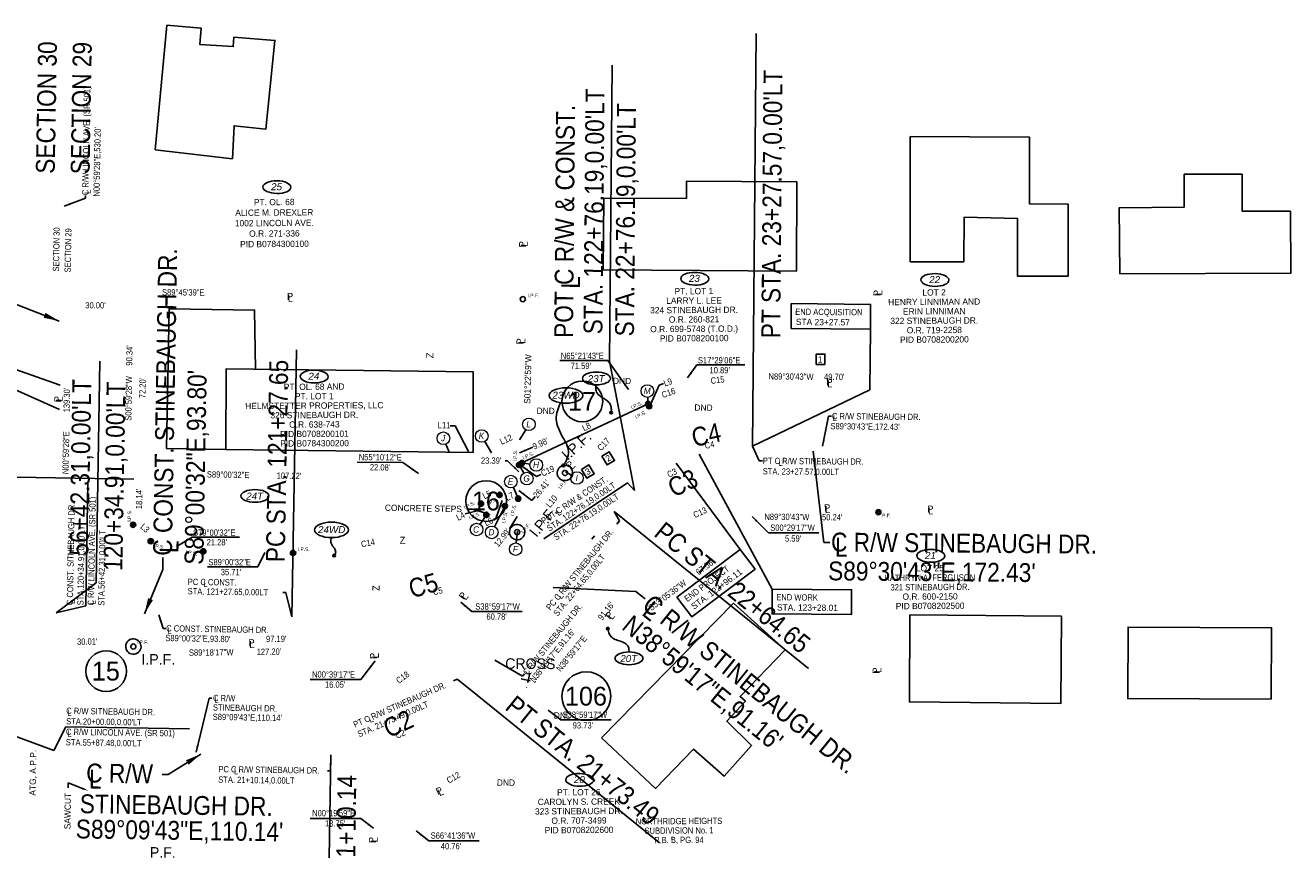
# Model space of a CAD drawing. Header units: feet. Extents: x 1485209 to 1496127, y 336129 to 339496.
# Tile 7 of 8: x 1495624 to 1496127, y 337290 to 337618. Entities that reach past the tile are written whole.
import ezdxf
from ezdxf import colors
from ezdxf.entities.mleader import LeaderData, LeaderLine
from ezdxf.enums import TextEntityAlignment as Align
from ezdxf.math import Vec2, Vec3

# ---------------------------------------------------------------- set-up
doc = ezdxf.new("R2010")
doc.units = ezdxf.units.FT
doc.header["$MEASUREMENT"] = 0
doc.linetypes.add('HIDDEN4', pattern=[0.09375, 0.0625, -0.03125])
for name, color, linetype in [('BD_X_Building', 130, 'Continuous'), ('RD_P_Text', 1, 'Continuous'), ('RW_P_Fee_RW', 10, 'rowpr'), ('RW_P_Text-Boundary', 20, 'Continuous'), ('RW_P_Text-Parcel', 140, 'Continuous'), ('RW_X_Text-CLplat', 30, 'Continuous')]:
    doc.layers.add(name, color=color, linetype=linetype)
doc.styles.add('Slanted', font='font31.shx', dxfattribs={"height": 0.1})
doc.styles.add('Slanted-Normal', font='font31.shx', dxfattribs={"height": 0.1})
doc.styles.get("Standard").update_dxf_attribs({"font": 'font31.shx'})
doc.styles.add('Style-font31', font='font31.shx')
doc.styles.add('Text - CenterTop 0.14 Italic', font='ariali.ttf', dxfattribs={"height": 0.14})
doc.linetypes.add('rowpr', pattern='A,1.95,-0.05,["R/W",Slanted,S=1,R=0,X=0,Y=-0.06],-0.4,1.95', length=4.35)
doc.dimstyles.new('COEC', dxfattribs={"dimscale": 13.9, "dimtxt": 0.18, "dimasz": 0.18, "dimexe": 0.18, "dimexo": 0.0625, "dimgap": 0.09, "dimtad": 1, "dimzin": 0, "dimdsep": 46, "dimtxsty": 'Standard', "dimcen": 0.09, "dimclrd": 256, "dimclre": 256, "dimclrt": 256, "dimaunit": 1, "dimadec": 4, "dimazin": 0, "dimtfac": 1, "dimtofl": 0, "dimtmove": 0, "dimatfit": 3, "dimfxl": 1, "dimtolj": 1, "dimtzin": 0, "dimlwd": -1, "dimlwe": -1, "dimarcsym": 0})

# ---------------------------------------------------------------- blocks, each defined once
blk = doc.blocks.new('309')
at = {"color": 0, "linetype": 'HIDDEN4'}
for p, q in [((-0.0343, 0.0344), (0.0343, -0.0344)), ((0.0343, 0.0343), (-0.0343, -0.0344))]:
    blk.add_line(p, q, dxfattribs=at)

msp = doc.modelspace()

# ---------------------------------------------------------------- linework, layer by layer
at = {"layer": 'BD_X_Building', "flags": 128}
for points in [[(1495675.37, 337568.23), (1495680.04, 337617.73), (1495693.66, 337616.64), (1495693.09, 337610.13), (1495706.4, 337609.23), (1495706.61, 337612.96), (1495723.02, 337611.71), (1495719.38, 337576.43), (1495706.77, 337577.75), (1495706.06, 337564.61)], [(1495975.6, 337523.58), (1495996.93, 337523.58), (1495997.05, 337541.37), (1496018.24, 337540.91), (1496018.25, 337517.9), (1496038.41, 337517.9), (1496038.41, 337546.58), (1496023.09, 337546.68), (1496023.03, 337573.22), (1495975.6, 337573.44)], [(1496058.92, 337518.81), (1496058.73, 337545.1), (1496084.58, 337545.37), (1496084.57, 337558.48), (1496107.57, 337558.48), (1496107.62, 337543.71), (1496126.82, 337543.7), (1496126.91, 337519.06)], [(1495853.57, 337520.36), (1495930.36, 337519.84), (1495930.55, 337555.43), (1495886.67, 337555.76), (1495886.62, 337548.84), (1495853.72, 337548.89)], [(1495703.53, 337448.9), (1495801.79, 337447.75), (1495801.79, 337479.87), (1495703.64, 337481.06)], [(1495852.92, 337334.17), (1495905.37, 337387.73), (1495925.84, 337369.2), (1495907.96, 337350.57), (1495910.11, 337348.72), (1495902.66, 337340.8), (1495912.56, 337331.12), (1495901.61, 337318.89), (1495889.44, 337329.67), (1495874.29, 337314.07)], [(1495975.51, 337383.16), (1496035.74, 337382.58), (1496035.55, 337347.91), (1495975.31, 337348.49)], [(1496119.2, 337349.52), (1496062.11, 337349.82), (1496062.23, 337378.28), (1496119.32, 337377.98)]]:
    msp.add_lwpolyline(points, close=True, dxfattribs=at)
msp.add_lwpolyline([(1495715.21, 337480.92), (1495714.9, 337504.43), (1495680.88, 337504.84), (1495679.92, 337449.32), (1495703.53, 337448.9)], dxfattribs=at)
at = {"layer": 'RW_P_Fee_RW'}
msp.add_line((1495821.19, 337443.56), (1495871.4, 337467.06), dxfattribs=at)
at = {"layer": 'RW_P_Text-Boundary'}
for p, q in [((1495871.25, 337469.68), (1495871.4, 337467.06)), ((1495822.7, 337456.79), (1495820.29, 337452.77)), ((1495790.93, 337451.08), (1495792.24, 337447.85)), ((1495806.51, 337452.15), (1495809.15, 337447.66)), ((1495915.59, 337444.43), (1495912.96, 337450.23)), ((1495820.05, 337442.8), (1495821.93, 337439.52)), ((1495821.19, 337443.56), (1495824.43, 337443.1)), ((1495915.59, 337444.43), (1495916.83, 337444.42)), ((1495840.9, 337438.75), (1495838.52, 337440.01)), ((1495648.63, 337435.87), (1495647.81, 337386.71)), ((1495817.8, 337433.85), (1495819.72, 337429.38)), ((1495863.19, 337435.7), (1495829.92, 337413.44)), ((1495865.92, 337432.61), (1495863.19, 337435.7)), ((1495810.32, 337418.16), (1495814.44, 337426.4)), ((1495807.06, 337422.91), (1495804.58, 337419.17)), ((1495857.95, 337424.28), (1495860.06, 337420.5)), ((1495818.97, 337411.76), (1495819.41, 337416.39)), ((1495860.06, 337420.5), (1495858.99, 337419.17)), ((1495727.31, 337392), (1495726.14, 337392.02)), ((1495729.77, 337382.28), (1495727.31, 337392)), ((1495647.81, 337386.71), (1495635.98, 337383.91)), ((1495794.02, 337356.89), (1495795.48, 337357.56)), ((1495795.48, 337357.56), (1495800.6, 337353.42)), ((1495639.9, 337338.53), (1495635.04, 337329.08)), ((1495689.07, 337337.82), (1495639.9, 337338.53)), ((1495745.17, 337327.47), (1495745.07, 337321.05)), ((1495745.07, 337321.05), (1495743.9, 337321.07))]:
    msp.add_line(p, q, dxfattribs=at)
for points in [[(1495938.28, 337486.9), (1495941.68, 337486.87), (1495941.64, 337482.76), (1495938.25, 337482.79)], [(1495853.04, 337446.31), (1495855.96, 337448.04), (1495858.06, 337444.51), (1495855.15, 337442.77)], [(1495844.92, 337441.02), (1495847.84, 337442.76), (1495849.94, 337439.22), (1495847.03, 337437.49)]]:
    msp.add_lwpolyline(points, close=True, dxfattribs=at)
at = {"layer": 'RW_P_Text-Boundary', "lineweight": 0}
for centre in [(1495871.12, 337472.18), (1495823.98, 337458.94), (1495805.24, 337454.3), (1495789.99, 337453.4), (1495826.91, 337442.74), (1495816.8, 337436.15), (1495823.17, 337437.35), (1495843.11, 337437.58), (1495803.19, 337417.09), (1495809.2, 337415.92), (1495818.73, 337409.27)]:
    msp.add_circle(centre, 2.5, dxfattribs=at)
at = {"layer": 'RW_P_Text-Parcel'}
for p, q in [((1495959.56, 337472.69), (1495959.77, 337496.86)), ((1495576.11, 337496.05), (1495637.55, 337474.58)), ((1495589.55, 337486.11), (1495637.38, 337464.79)), ((1495912.96, 337450.23), (1495959.56, 337472.69)), ((1495920.77, 337393.35), (1495891.74, 337447.13)), ((1495882.49, 337443.54), (1495908.05, 337409.17)), ((1495666.91, 337437.09), (1495602.46, 337438.21)), ((1495850.13, 337414.61), (1495849.06, 337413.29))]:
    msp.add_line(p, q, dxfattribs=at)
for points in [[(1495928.3, 337506.96), (1495959.85, 337506.69), (1495959.77, 337496.86), (1495928.22, 337497.12)], [(1495882.83, 337390.22), (1495908.05, 337409.17), (1495913.96, 337401.3), (1495888.73, 337382.36)], [(1495920.77, 337393.35), (1495952.32, 337393.08), (1495952.24, 337383.25), (1495920.69, 337383.52)]]:
    msp.add_lwpolyline(points, close=True, dxfattribs=at)
for points, const_width in [([(1495870.87, 337467.06, 1), (1495871.92, 337467.06, 1)], 1.05), ([(1495871.3, 337466.15, 1), (1495872.35, 337466.15, 1)], 1.05), ([(1495856.47, 337463.69, 1), (1495856.95, 337463.48, 1)], 0.525), ([(1495819.52, 337442.8, 1), (1495820.57, 337442.8, 1)], 1.05), ([(1495820.67, 337443.56, 1), (1495821.72, 337443.56, 1)], 1.05), ([(1495837.49, 337442.63, 1), (1495837.97, 337442.42, 1)], 0.525), ([(1495811.8, 337430.87, 1), (1495812.85, 337430.87, 1)], 1.05), ([(1495804.42, 337427.37, 1), (1495805.47, 337427.37, 1)], 1.05), ([(1495813.92, 337426.4, 1), (1495814.97, 337426.4, 1)], 1.05), ([(1495819.2, 337429.38, 1), (1495820.25, 337429.38, 1)], 1.05), ([(1495806.54, 337422.91, 1), (1495807.59, 337422.91, 1)], 1.05), ([(1495666.07, 337418.96, 1), (1495667.12, 337418.96, 1)], 1.05), ([(1495673.1, 337412.45, 1), (1495674.15, 337412.45, 1)], 1.05), ([(1495693.99, 337408.4, 1), (1495695.04, 337408.4, 1)], 1.05), ([(1495729.69, 337407.78, 1), (1495730.74, 337407.78, 1)], 1.05), ([(1495746.8, 337406.65, 1), (1495746.28, 337406.73, 1)], 0.525), ([(1495855.14, 337377.75, 1), (1495855.62, 337377.54, 1)], 0.525)]:
    msp.add_lwpolyline(points, format="xyb", close=True, dxfattribs=dict(at, const_width=const_width))
for centre, radius in [((1495871.4, 337467.06), 1.05), ((1495871.82, 337466.15), 1.05), ((1495856.71, 337463.59), 0.525), ((1495820.05, 337442.8), 1.05), ((1495821.19, 337443.56), 1.05), ((1495837.73, 337442.53), 0.525), ((1495812.32, 337430.87), 1.05), ((1495804.94, 337427.37), 1.05), ((1495814.44, 337426.4), 1.05), ((1495819.72, 337429.38), 1.05), ((1495807.06, 337422.91), 1.05), ((1495666.6, 337418.96), 1.05), ((1495673.62, 337412.45), 1.05), ((1495694.51, 337408.4), 1.05), ((1495730.21, 337407.78), 1.05), ((1495746.54, 337406.69), 0.525), ((1495855.38, 337377.65), 0.525)]:
    msp.add_circle(centre, radius, dxfattribs=at)
for centre, radius in [((1495821.59, 337508.73, 928.75), 1.02), ((1495838.32, 337439.58, 926.35), 1.02), ((1495962.98, 337423.98, 925.25), 1), ((1495962.98, 337423.98, 925.25), 0.441), ((1495819.31, 337416.05, 926.64), 1.02), ((1495666.7, 337370.51, 926.17), 1.02)]:
    msp.add_arc(centre, radius, 266.534, 265.534, dxfattribs=at)
for centre, major_axis in [((1495723.78, 337553.35), (5.56, -0.08)), ((1495889.95, 337516.88), (5.56, -0.08)), ((1495985.46, 337516.38), (5.56, -0.08)), ((1495738.62, 337477.96), (5.56, -0.08)), ((1495850.83, 337477.2), (5.56, 0)), ((1495838.72, 337470.42), (6.73, 0)), ((1495715.04, 337430.45), (5.56, 0)), ((1495745.5, 337416.93), (6.73, 0)), ((1495983.79, 337406.61), (5.56, -0.08)), ((1495863.79, 337365.81), (5.56, 0)), ((1495844.18, 337317.45), (5.56, -0.08))]:
    msp.add_ellipse(centre, major_axis=major_axis, ratio=0.4567, dxfattribs=at)
for points in [[(1495856.71, 337463.59), (1495856.77, 337464.8), (1495856.43, 337466.65), (1495855.36, 337468.1), (1495853.54, 337469.37), (1495851.57, 337470.85), (1495850.56, 337472.71), (1495850.83, 337474.66)], [(1495837.73, 337442.53), (1495838.77, 337444.29), (1495839.7, 337447.33), (1495839.24, 337450.35), (1495837.51, 337453.67), (1495835.71, 337457.43), (1495834.81, 337461.04), (1495836.56, 337467.5)], [(1495855.38, 337377.65), (1495855.62, 337376.46), (1495856.4, 337374.75), (1495857.8, 337373.6), (1495859.87, 337372.81), (1495862.14, 337371.86), (1495863.58, 337370.3), (1495863.79, 337368.35)]]:
    msp.add_spline(points, degree=3, dxfattribs=at)
msp.add_open_spline([(1495745.76, 337413.86), (1495745.63, 337413.75), (1495745.23, 337413.39), (1495745.12, 337412.39), (1495745.43, 337411.24), (1495746.24, 337410.2), (1495747.03, 337409.1), (1495747.3, 337407.69), (1495746.78, 337407.02), (1495746.54, 337406.69)], degree=3, knots=[0.604534, 0.604534, 0.604534, 0.604534, 1.445945, 3.327316, 5.135377, 7.346395, 9.814862, 11.93167, 13.892595, 13.892595, 13.892595, 13.892595], dxfattribs=at)
at = {"layer": 'RW_X_Text-CLplat'}
for p, q in [((1495912.96, 337450.23), (1495914.36, 337614.52)), ((1495856.1, 337484.09), (1495857.1, 337601.93)), ((1495731.61, 337488.65), (1495729.77, 337382.28)), ((1495653.4, 337484.02), (1495651.88, 337395.82)), ((1495865.92, 337432.61), (1495856.1, 337484.09)), ((1495935.19, 337361.74), (1495857.95, 337424.28)), ((1495651.88, 337395.82), (1495635.98, 337383.91)), ((1495875.92, 337292.45), (1495800.6, 337353.42)), ((1495586.85, 337346.96), (1495635.04, 337329.08)), ((1495743.84, 337236.91), (1495745.17, 337327.47))]:
    msp.add_line(p, q, dxfattribs=at)
for centre, radius in [((1495845.23, 337468.06), 8.1), ((1495807, 337428.41), 8.1), ((1495655.89, 337360.73), 8.1), ((1495846.81, 337350.75, 3.13), 9.72)]:
    msp.add_circle(centre, radius, dxfattribs=at)
for centre in [(1495838.32, 337439.58, 926.35), (1495819.31, 337416.05, 926.64), (1495666.7, 337370.51, 926.17)]:
    msp.add_arc(centre, 3.06, 266.534, 265.534, dxfattribs=at)

# ---------------------------------------------------------------- block references
at = {"layer": 'RW_X_Text-CLplat', "xscale": 59.9999999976, "yscale": 59.9999999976, "zscale": 59.9999999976, "rotation": 31.89575310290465}
msp.add_blockref('309', (1495823.72, 337357.04, 926.29), dxfattribs=at)

# ---------------------------------------------------------------- texts
at = {"layer": 'RD_P_Text', "char_height": 2.5, "attachment_point": 5, "style": 'Slanted-Normal'}
for s, insert, rotation in [('DND', (1495861.03, 337476.2), 359.512), ('DND', (1495893.42, 337465.58), 359.512), ('DND', (1495830.67, 337464.32), 359.512), ('DND', (1495837.49, 337343.09), 359.512), ('ATG, A.P.P.', (1495626.99, 337320.29), 89.0089), ('DND', (1495814.85, 337316.39), 359.512)]:
    msp.add_mtext(s, dxfattribs=dict(at, insert=insert, rotation=rotation))
at = {"layer": 'RW_P_Text-Boundary', "style": 'Style-font31', "width": 0.9}
for s, rotation, p in [('S89°45\'39"E', 359.7609, (1495678.09, 337510.24)), ("30.00'", 359.7609, (1495647.58, 337505.08)), ('S00°59\'28"W     90.34\'', 89.0089, (1495665.91, 337460.37)), ("72.20'", 89.0089, (1495671.49, 337469.32)), ('L9', 19.8651, (1495878.08, 337473.97)), ('C15', 6.99, (1495896.41, 337475.01)), ('N89°30\'43"W     49.70\'', 359.5133, (1495919.26, 337476.79)), ('N00°59\'28"E         139.30\'', 89.0089, (1495640.95, 337439.1)), ('C16', 19.8651, (1495877.31, 337469.37)), ('L8', 25.0789, (1495845.92, 337456.16)), ('L12', 24.6381, (1495813.12, 337450.75)), ("9.98'", 24.6381, (1495826.16, 337448.82)), ('C17', 46.2882, (1495852.68, 337448.17)), ('N55°10\'12"E', 359.5532, (1495756.32, 337444.67)), ("22.08'", 359.5532, (1495760.72, 337440.61)), ('C19', 24.6381, (1495829.46, 337438.12)), ('L', 359.512, (1495923.34, 337442.42)), ('S89°00\'32"E             107.22\'', 359.0089, (1495695.91, 337437.8)), ("26.41'", 50.2205, (1495827.36, 337429.39)), ("18.14'", 89.0089, (1495670.17, 337425.18)), ('L5', 26.3694, (1495806.31, 337429.08)), ('L7', 29.424, (1495815.44, 337428.34)), ('L10', 51.012, (1495832.41, 337425.57)), ('C13', 25.262, (1495890.04, 337421.56)), ('L4', 26.3694, (1495795.84, 337420.51)), ('L6', 25.3688, (1495806.98, 337418.33)), ('L', 33.7863, (1495835.78, 337422.35)), ('N89°30\'43"W      50.24\'', 359.5133, (1495917.61, 337420.94)), ('L3', 317.2144, (1495669.24, 337417.88)), ("12.99'", 51.012, (1495811.81, 337409.88)), ('C14', 11.3445, (1495757.52, 337409.98)), ('S53°05\'36"W       67.56\'', 36.9068, (1495872.68, 337384.61)), ('L', 359.1622, (1495694.52, 337394.23)), ('L', 51.012, (1495836.94, 337389.19)), ('L', 89.0089, (1495643.5, 337387.4)), ('L', 89.0089, (1495651.68, 337387.26)), ('C R/W STINEBAUGH DR.', 51.012, (1495823.29, 337358.95)), ('N38°59\'17"E           91.16\'', 51.012, (1495836.57, 337360.31)), ('N38°59\'17"E,91.16\'', 51.012, (1495826.08, 337356.01)), ("30.01'", 0.6954, (1495644.31, 337371.21)), ("97.19'", 0.6954, (1495719.46, 337372.27)), ('S89°18\'17"W           127.20\'', 0.6954, (1495688.81, 337366.83)), ('C18', 36.306, (1495772.3, 337355.61)), ('L', 51.012, (1495824.11, 337358.79)), ('L', 359.1622, (1495640.47, 337342.91)), ('L', 23.8117, (1495760.93, 337340.1)), ('L', 359.1622, (1495640.43, 337334.62)), ('L', 359.1622, (1495706.72, 337319.67)), ('C12', 30.4024, (1495792.2, 337315.91))]:
    msp.add_text(s, height=2.5, rotation=rotation, dxfattribs=at).set_placement(p)
at = {"layer": 'RW_P_Text-Boundary', "style": 'Style-font31'}
msp.add_text('S01°22\'59"W', height=2.5, rotation=88.617, dxfattribs=at).set_placement((1495824.56, 337467.06))
at = {"layer": 'RW_P_Text-Boundary', "style": 'Style-font31', "width": 0.9}
for s, p in [('N65°21\'43"E', (1495836.69, 337484.96)), ("71.59'", (1495840.58, 337480.96)), ('S17°29\'06"E', (1495891.18, 337483.19)), ("10.89'", (1495895.82, 337479.23)), ('L11', (1495787.75, 337457.34)), ("23.39'", (1495804.91, 337443.26)), ('S79°00\'32"E', (1495690.43, 337414.59)), ('S00°29\'17"W', (1495919.95, 337416.57)), ("21.28'", (1495695.83, 337410.78)), ("5.59'", (1495925.81, 337412.27)), ('S89°00\'32"E', (1495696.55, 337402.85)), ("35.71'", (1495701.45, 337398.9)), ('S38°59\'17"W', (1495802.66, 337385.21)), ("60.78'", (1495807.09, 337381.19)), ('N00°39\'17"E', (1495737.75, 337358.18)), ("16.05'", (1495742.88, 337354.11)), ('S38°59\'17"W', (1495837.38, 337342.14)), ("93.73'", (1495841.39, 337337.91)), ('N00°19\'59"E', (1495737.79, 337302.97)), ("13.75'", (1495742.91, 337298.9)), ('S66°41\'36"W', (1495784.92, 337294.05)), ("40.76'", (1495788.93, 337289.82))]:
    msp.add_text(s, height=2.5, dxfattribs=at).set_placement(p)
at = {"layer": 'RW_P_Text-Boundary', "style": 'Slanted-Normal'}
for s, rotation, p in [('1', 359.5119, (1495939.76, 337483.48)), ('2', 30.7677, (1495856.18, 337444.38)), ('3', 30.7677, (1495848.06, 337439.09))]:
    msp.add_text(s, height=2.5, rotation=rotation, dxfattribs=at).set_placement(p, align=Align.CENTER)
at = {"layer": 'RW_P_Text-Boundary', "lineweight": 0, "style": 'Text - CenterTop 0.14 Italic', "width": 0.95}
for s, p in [('M', (1495871.02, 337470.98)), ('L', (1495823.88, 337457.74)), ('J', (1495789.89, 337452.21)), ('K', (1495805.14, 337453.1)), ('H', (1495826.81, 337441.54)), ('E', (1495816.7, 337434.96)), ('G', (1495823.07, 337436.15)), ('I', (1495843.01, 337436.38)), ('C', (1495802.98, 337415.83)), ('D', (1495809.1, 337414.73)), ('F', (1495818.63, 337408.08))]:
    msp.add_text(s, height=2.5, dxfattribs=at).set_placement(p, align=Align.CENTER)
at = {"layer": 'RW_P_Text-Boundary', "style": 'Style-font31', "width": 0.9}
for s, p in [('POT C R/W & CONST.', (1495842.76, 337427.82)), ('STA. 122+76.19,0.00LT', (1495845.43, 337425.08)), ('STA. 22+76.19,0.00LT', (1495847.46, 337421.11))]:
    msp.add_text(s, height=2.5, rotation=33.7863, dxfattribs=at).set_placement(p, align=Align.CENTER)
at = {"layer": 'RW_P_Text-Boundary', "char_height": 2.5, "attachment_point": 2, "style": 'Style-font31'}
for s, insert, width, rotation in [('\\pxql;{\\W0.9;PT C R/W STINEBAUGH DR.\\PSTA. 23+27.57,0.00LT}', (1495944.52, 337445.45), 54.9863, 359.512), ("\\pxql;{\\W0.9;C CONST. SITNEBAUGH DR.\\PSTA.120+34.91,0.00'LT\\PC R/W LINCOLN AVE. (SR 501)\\PSTA.56+42.31,0.00'LT}", (1495640.77, 337421.22), 68.4477, 89.0089), ('\\pxql;{\\W0.9;PT C R/W STINEBAUGH DR.\\PSTA. 21+73.49,0.00LT}', (1495792.52, 337357.53), 84.57, 23.8117), ("\\pxql;{\\W0.9;C R/W SITNEBAUGH DR.\\PSTA.20+00.00,0.00'LT\\PC R/W LINCOLN AVE. (SR 501)\\PSTA.55+87.48,0.00'LT}", (1495674.27, 337345.7), 68.4477, 359.1622), ('\\pxql;{\\W0.9;PC C R/W STINEBAUGH DR.\\PSTA. 21+10.14,0.00LT}', (1495728.35, 337322.6), 55.6638, 359.1622)]:
    msp.add_mtext(s, dxfattribs=dict(at, insert=insert, width=width, rotation=rotation))
at = {"layer": 'RW_P_Text-Boundary', "char_height": 2.5, "attachment_point": 2, "line_spacing_factor": 0.9, "style": 'Style-font31'}
for s, insert, width, rotation in [('\\pxql;{\\W0.9;PC C R/W STINEBAUGH DR.\\PSTA. 22+64.65,0.00LT}', (1495848.99, 337409.07), 58.5656, 51.012), ('\\pxql;{\\W0.9;PC C CONST.\\PSTA. 121+27.65,0.00LT}', (1495710.34, 337397.22), 43.9688, 359.1622)]:
    msp.add_mtext(s, dxfattribs=dict(at, insert=insert, width=width, rotation=rotation))
at = {"layer": 'RW_P_Text-Parcel', "style": 'Style-font31', "width": 0.9}
for s, rotation, p in [('C R/W LINCOLN AVE. (SR 501)', 89.0089, (1495648.82, 337550.11)), ('N00°59\'28"E,530.20\'', 89.0089, (1495653.28, 337549.52)), ('L', 89.0089, (1495649.68, 337550.55)), ('END ACQUISITION', 359.5172, (1495929.87, 337502.51)), ('C R/W STINEBAUGH DR.', 359.3693, (1495944.46, 337461)), ('L', 359.3693, (1495944.84, 337460.25)), ('S89°30\'43"E,172.43\'', 359.3693, (1495943.88, 337456.98)), ('END PROJECT', 36.9119, (1495886.98, 337388.15)), ('END WORK', 359.5172, (1495922.33, 337388.9)), ('C CONST. STINEBAUGH DR.', 359.0089, (1495679.73, 337376.54)), ('L', 359.0089, (1495680.17, 337375.68)), ('S89°00\'32"E,93.80\'', 359.0089, (1495679.39, 337372.68)), ('L', 359.0089, (1495698.9, 337348.17, 926.71))]:
    msp.add_text(s, height=2.5, rotation=rotation, dxfattribs=at).set_placement(p)
at = {"layer": 'RW_P_Text-Parcel', "style": 'Text - CenterTop 0.14 Italic'}
for s, p in [('25', (1495723.64, 337552.09)), ('23', (1495889.81, 337515.62)), ('22', (1495985.33, 337515.12)), ('24', (1495738.48, 337476.7)), ('23T', (1495850.73, 337475.72)), ('23WD', (1495838.77, 337469.14)), ('24T', (1495714.94, 337428.97)), ('24WD', (1495745.55, 337415.65)), ('21', (1495983.65, 337405.35)), ('20T', (1495863.69, 337364.33)), ('20', (1495844.04, 337316.19))]:
    msp.add_text(s, height=2.8, dxfattribs=at).set_placement(p, align=Align.CENTER)
at = {"layer": 'RW_P_Text-Parcel', "style": 'Style-font31', "width": 0.9}
for s, rotation, p in [('SECTION 30', 89.0089, (1495637.31, 337528.52)), ('SECTION 29', 89.0089, (1495641.97, 337528.14)), ('C4', 12.387, (1495896.08, 337449.55)), ('C3', 25.262, (1495881.41, 337438.5)), ('C5', 14.1608, (1495788.05, 337391.34)), ('C2', 25.087, (1495773.36, 337334.55))]:
    msp.add_text(s, height=2.5, rotation=rotation, dxfattribs=at).set_placement(p, align=Align.CENTER)
at = {"layer": 'RW_P_Text-Parcel', "style": 'Style-font31'}
for s, height, rotation, p in [('P', 2.8, 89.0209, (1495822.87, 337529.35)), ('L', 2.8, 89.0209, (1495823.6, 337529.69)), ('P', 2.8, 89.0209, (1495963.8, 337509.9)), ('L', 2.8, 89.0209, (1495964.53, 337510.24)), ('P', 2.8, 0.7937, (1495727.78, 337508.42)), ('L', 2.8, 0.7937, (1495728.14, 337507.71)), ('STA 23+27.57', 2.5, 359.5172, (1495930.15, 337498.46)), ('P', 2.8, 89.0209, (1495821.83, 337490.67)), ('L', 2.8, 89.0209, (1495822.56, 337491.02)), ('Z', 2.8, 89.2849, (1495785.99, 337485.2)), ('P', 2.8, 359.9816, (1495942.26, 337474.33)), ('L', 2.8, 359.9816, (1495942.61, 337473.6)), ('P', 2.8, 89.0209, (1495638.03, 337467.68)), ('L', 2.8, 89.0209, (1495638.75, 337468.02)), ('P', 2.8, 49.208, (1495840.58, 337441)), ('L', 2.8, 49.208, (1495841.31, 337440.75)), ('P', 2.8, 0.7937, (1495941.38, 337424.29)), ('L', 2.8, 0.7937, (1495941.75, 337423.58)), ('P', 2.8, 0.7937, (1495982.39, 337423.81)), ('L', 2.8, 0.7937, (1495982.76, 337423.09)), ('Z', 2.8, 0.8429, (1495772.62, 337411.39)), ('STA. 122+96.11', 2.5, 36.9119, (1495889.67, 337385.11)), ('Z', 2.8, 89.2849, (1495764.57, 337392.62)), ('P', 2.8, 53.6318, (1495798.12, 337388.89)), ('L', 2.8, 53.6318, (1495798.91, 337388.75)), ('STA. 123+28.01', 2.5, 359.5172, (1495922.62, 337384.86)), ('P', 2.8, 50.9436, (1495856.22, 337381.08)), ('L', 2.8, 50.9436, (1495857.09, 337380.94)), ('P', 2.8, 0.7937, (1495712.48, 337370.63)), ('L', 2.8, 0.7937, (1495712.84, 337369.91)), ('P', 2.8, 89.2849, (1495763.59, 337365.47)), ('L', 2.8, 89.2849, (1495764.32, 337365.82)), ('P', 2.8, 89.2849, (1495963.42, 337359.68)), ('L', 2.8, 89.2849, (1495964.15, 337360.03)), ('P', 2.8, 26.5615, (1495787.84, 337311.27)), ('L', 2.8, 26.5615, (1495788.58, 337310.87)), ('P', 2.8, 89.2849, (1495763.16, 337292.23)), ('L', 2.8, 89.2849, (1495763.88, 337292.58))]:
    msp.add_text(s, height=height, rotation=rotation, dxfattribs=at).set_placement(p)
at = {"layer": 'RW_P_Text-Parcel'}
for s, p in [('I.P.F.', (1495823.45, 337509.51, 928.75)), ('P.F.', (1495964.46, 337421.93, 925.25)), ('I.P.S.', (1495732.07, 337408.57)), ('I.P.F.', (1495668.08, 337371.55, 926.17))]:
    msp.add_text(s, height=1.4, dxfattribs=at).set_placement(p)
for s, rotation, p in [('I.P.S.', 25.0789, (1495864.92, 337464.89)), ('I.P.S.', 28.5565, (1495866.67, 337461.03)), ('I.P.F.', 51.012, (1495836.55, 337433.03, 926.35)), ('I.P.S.', 89.0089, (1495665.76, 337420.2)), ('I.P.F.', 51.012, (1495821.77, 337415.47, 926.64)), ('I.P.S.', 349.0089, (1495674.27, 337410.12)), ('I.P.S.', 349.0089, (1495687.36, 337407.6))]:
    msp.add_text(s, height=1.4, rotation=rotation, dxfattribs=at).set_placement(p)
at = {"layer": 'RW_P_Text-Parcel', "width": 0.9}
for rotation, p in [(88.617, (1495819.16, 337444.11)), (25.0789, (1495821.86, 337444.91)), (26.3694, (1495798.46, 337425.17)), (25.3688, (1495807.65, 337426.59)), (78.1743, (1495817.97, 337422.37)), (22.9164, (1495800.44, 337421)), (78.1743, (1495814.55, 337419.55))]:
    msp.add_text('I.P.S.', height=1.4, rotation=rotation, dxfattribs=at).set_placement(p)
at = {"layer": 'RW_P_Text-Parcel', "insert": (1495722.7, 337548.64), "char_height": 2.5, "attachment_point": 2, "rotation": 0.3656, "style": 'Style-font31'}
msp.add_mtext_dynamic_manual_height_columns('PT. OL. 68\\PALICE M. DREXLER\\P1002 LINCOLN AVE.\\PO.R. 271-336\\PPID B0784300100', width=69.3471, gutter_width=50, heights=[27.31], dxfattribs=at)
at = {"layer": 'RW_P_Text-Parcel', "char_height": 2.5, "attachment_point": 2, "rotation": 0.3656, "line_spacing_factor": 0.9, "style": 'Style-font31'}
for s, insert in [('PT. LOT 1\\PLARRY L. LEE\\P324 STINEBAUGH DR.\\PO.R. 260-821\\PO.R. 699-5748 (T.O.D.)\\PPID B0708200100', (1495889.59, 337513.2)), ('LOT 2\\PHENRY LINNIMAN AND\\PERIN LINNIMAN\\P322 STINEBAUGH DR.\\PO.R. 719-2258\\PPID B0708200200', (1495985.1, 337512.7)), ('PT. OL. 68 AND\\PPT. LOT 1\\PHELMSTETTER PROPERTIES, LLC\\P326 STINEBAUGH DR.\\PO.R. 638-743\\PPID B0708200101\\PPID B0784300200', (1495738.59, 337475.15)), ('LOT 25\\P{\\W0.9;KATHRYN A. FERGUSON\\P321 STINEBAUGH DR.}\\PO.R. 600-2150\\PPID B0708202500', (1495983.43, 337402.93)), ('PT. LOT 26\\PCAROLYN S. CREEK\\P323 STINEBAUGH DR.\\PO.R. 707-3499\\PPID B0708202600', (1495843.82, 337313.77))]:
    msp.add_mtext_dynamic_manual_height_columns(s, width=69.3471, gutter_width=50, heights=[27.31], dxfattribs=dict(at, insert=insert))
at = {"layer": 'RW_P_Text-Parcel', "char_height": 2.5, "line_spacing_factor": 0.9, "style": 'Style-font31'}
for s, insert, width, attachment_point, rotation in [('{\\W0.9;C R/W\\PSTINEBAUGH DR.\\PS89°09\'43"E,110.14\'}', (1495698.41, 337351.31, 926.71), 38.0436, 1, 359.0089), ('{\\W0.9;NORTHRIDGE HEIGHTS\\PSUBDIVISION No. 1\\PP.B. B, PG. 94}', (1495883.65, 337302.31), 69.3471, 2, 0.3656)]:
    msp.add_mtext(s, dxfattribs=dict(at, insert=insert, width=width, attachment_point=attachment_point, rotation=rotation))
at = {"layer": 'RW_X_Text-CLplat', "style": 'Style-font31', "width": 0.9}
for s, rotation, p in [('SECTION 30', 89.0089, (1495635.88, 337584.94)), ('SECTION 29', 89.0089, (1495649.72, 337584.72)), ("PT STA. 23+27.57,0.00'LT", 89.512, (1495924.36, 337546.57)), ("STA. 122+76.19,0.00'LT", 89.512, (1495853.62, 337543.66)), ('POT C R/W & CONST.', 89.512, (1495841.93, 337539.69)), ("STA. 22+76.19,0.00'LT", 89.512, (1495866.15, 337540.3)), ('PC STA. 121+27.65', 89.0089, (1495727.6, 337444.29)), ("56+42.31,0.00'LT", 89.0089, (1495649.39, 337441.75)), ("120+34.91,0.00'LT", 89.0089, (1495662.94, 337438.2)), ('C4', 12.387, (1495895.3, 337451.1)), ('C3', 25.262, (1495886.77, 337432.21)), ('PC STA. 22+64.65', 321.012, (1495902.62, 337391.07)), ('C5', 15.6425, (1495783.01, 337391.23)), ('PT STA. 21+73.49', 321.012, (1495843.02, 337322.29)), ('C2', 25.087, (1495773.59, 337336.4)), ('PC STA. 21+10.14', 89.162, (1495754.84, 337281.62))]:
    msp.add_text(s, height=7.5, rotation=rotation, dxfattribs=at).set_placement(p, align=Align.CENTER)
for s, rotation, p in [('C CONST. STINEBAUGH DR.', 89.0089, (1495682.02, 337406.58)), ('L', 89.512, (1495844.31, 337512.88)), ('S89°00\'32"E,93.80\'', 89.0089, (1495694.52, 337403.01)), ('C R/W STINEBAUGH DR.', 359.512, (1495944.09, 337408.36)), ('L', 89.0089, (1495684.62, 337407.68)), ('L', 359.512, (1495945.67, 337406.29)), ('S89%%D30\'43"E,172.43\'', 359.512, (1495942.94, 337396.88)), ('C R/W STINEBAUGH DR.', 321.0023, (1495868.53, 337385.98)), ('L', 321.0023, (1495868.48, 337383.37)), ('N38°59\'17"E,91.16\'', 321.0023, (1495860.49, 337377.71)), ('C R/W', 359.162, (1495647.9, 337316.47)), ('L', 359.162, (1495649.01, 337314.04)), ('STINEBAUGH DR.', 359.162, (1495645.34, 337304.22)), ('S89°09\'43"E,110.14\'', 359.162, (1495643.76, 337294.19))]:
    msp.add_text(s, height=7.5, rotation=rotation, dxfattribs=at).set_placement(p)
at = {"layer": 'RW_X_Text-CLplat'}
for s, p in [('17', (1495845.1, 337464.32)), ('16', (1495806.87, 337424.67)), ('15', (1495655.75, 337356.99)), ('106', (1495846.67, 337347.01, 3.13))]:
    msp.add_text(s, height=7.5, dxfattribs=at).set_placement(p, align=Align.CENTER)
for s, rotation, p in [('I.P.F.', 42.8616, (1495839.43, 337444.37, 1483.7)), ('I.P.F.', 50.679, (1495827.02, 337413.72, 1483.98)), ('I.P.F.', 359.6669, (1495669.9, 337363.35, 1483.52)), ('CROSS', 359.6281, (1495814.56, 337361.66, 1483.51)), ('P.F.', 359.6669, (1495673.26, 337286.49, 925.23))]:
    msp.add_text(s, height=4.2, rotation=rotation, dxfattribs=at).set_placement(p)

# ---------------------------------------------------------------- leaders
at = {"layer": 'RD_P_Text'}
ml = msp.add_multileader_mtext('Standard', dxfattribs=at)
ml.set_content('CONCRETE STEPS', color=256, style='Slanted-Normal')
ml.set_leader_properties()
ml.build(insert=Vec2(0, 0))
ml.multileader.update_dxf_attribs({"dogleg_length": 0.1, "arrow_head_size": 2.8, "scale": 20})
ctx = ml.context
ctx.base_point, ctx.scale, ctx.char_height, ctx.arrow_head_size, ctx.plane_origin, ctx.plane_x_axis, ctx.plane_y_axis = Vec3(1495764.11, 337425.82), 20, 2.5, 2.8, Vec3(1495690.35, 337425.65), Vec3(0.99985, -0.017296), Vec3(0.017296, 0.99985)
ctx.text_align_type = 2
notes = []
notes.append((ctx, [(0, (1, 1, 0), (1495801.36, 337425.18), (-0.99985, 0.017296), 2, [(0, [(1495809.13, 337422.92)], 0, [])])]))
ctx.mtext.insert, ctx.mtext.text_direction, ctx.mtext.rotation, ctx.mtext.width, ctx.mtext.alignment, ctx.mtext.flow_direction = Vec3(1495797.38, 337426.49), Vec3(0.99985, -0.017296), 6.265888, 34.1962, 3, 5
ml = msp.add_multileader_mtext('Standard', dxfattribs=at)
ml.set_content('{\\W1;SAWCUT}', color=256, style='Slanted-Normal')
ml.set_leader_properties()
ml.build(insert=Vec2(0, 0))
ml.multileader.update_dxf_attribs({"dogleg_length": 0.1, "arrow_head_size": 2.5, "scale": 20})
ctx = ml.context
ctx.base_point, ctx.scale, ctx.char_height, ctx.arrow_head_size, ctx.plane_origin, ctx.plane_x_axis, ctx.plane_y_axis = Vec3(1495640.41, 337296.43), 20, 2.5, 2.5, Vec3(1495633.61, 337248.6), Vec3(0.017296, 0.99985), Vec3(-0.99985, 0.017296)
ctx.text_align_type = 2
notes.append((ctx, [(0, (1, 1, 0), (1495640.75, 337316.27), (-0.017296, -0.99985), 2, [(0, [(1495648.76, 337313.13)], 0, [])])]))
ctx.mtext.insert, ctx.mtext.text_direction, ctx.mtext.rotation, ctx.mtext.alignment, ctx.mtext.flow_direction = Vec3(1495639.43, 337312.3), Vec3(0.017296, 0.99985), 1.553499, 3, 5
at = {"layer": 'RW_P_Text-Boundary'}
for points, override in [([(1495863.59, 337472.75), (1495855.39, 337484.38), (1495836.33, 337484.35)], {"dimscale": 14, "dimgap": 0.09, "dimtad": 0}), ([(1495886.99, 337477.42), (1495890.82, 337482.58), (1495909.88, 337482.6)], {"dimscale": 14, "dimgap": 0.09, "dimtad": 0}), ([(1495872.53, 337467.15), (1495875.79, 337474.54), (1495877.49, 337475.15)], {"dimscale": 14, "dimgap": 0.09, "dimtad": 0}), ([(1495799.95, 337448.08), (1495794.61, 337458.39), (1495792.67, 337458.4)], {"dimscale": 14, "dimgap": 0.09, "dimtad": 0}), ([(1495820.27, 337447.58), (1495825.57, 337449.91)], {"dimscale": 14, "dimgap": 0.09, "dimtad": 0}), ([(1495780.06, 337439.35), (1495773.85, 337443.73), (1495755.67, 337443.88)], {"dimscale": 14, "dimgap": 0.09, "dimtad": 0}), ([(1495819.98, 337440.09), (1495815.41, 337444.41), (1495814.52, 337444.41)], {"dimscale": 14, "dimgap": 0.09, "dimtad": 0}), ([(1495821.15, 337442.34), (1495827.04, 337438.18), (1495828.72, 337438.97)], {"dimscale": 14, "dimgap": 0.09, "dimtad": 0}), ([(1495819.93, 337432.67), (1495825.19, 337428.63), (1495826.51, 337430.22)], {"dimscale": 14, "dimgap": 0.09, "dimtad": 0}), ([(1495813.38, 337428.64), (1495810.81, 337421.47), (1495809.92, 337421.07)], {"dimscale": 14, "dimgap": 0.09, "dimtad": 0}), ([(1495806, 337425.14), (1495798.59, 337423.34)], {"dimscale": 14, "dimgap": 0.09, "dimtad": 0}), ([(1495819.36, 337422.21), (1495816.33, 337417.32)], {"dimscale": 14, "dimgap": 0.09, "dimtad": 0}), ([(1495912.8, 337422.21), (1495919.21, 337415.74), (1495939.29, 337415.74)], {"dimscale": 14, "dimgap": 0.09, "dimtad": 0}), ([(1495684.09, 337410.39), (1495690.07, 337413.99), (1495708.91, 337414.01)], {"dimscale": 14, "dimgap": 0.09, "dimtad": 0}), ([(1495719.02, 337407.87), (1495716.23, 337402.26), (1495696.19, 337402.24)], {"dimscale": 14, "dimgap": 0.09, "dimtad": 0}), ([(1495796.9, 337388.18), (1495801.23, 337384.43), (1495821.3, 337384.43)], {"dimscale": 14, "dimgap": 0.09, "dimtad": 0}), ([(1495762.81, 337364.8), (1495757.09, 337357.35), (1495737.02, 337357.35)], {"dimscale": 14, "dimgap": 0.09, "dimtad": 0}), ([(1495810.41, 337365.07), (1495821.5, 337358.71), (1495822.23, 337359.63)], {"dimscale": 14}), ([(1495831.63, 337345.23), (1495836.65, 337341.31), (1495856.72, 337341.31)], {"dimscale": 14, "dimgap": 0.09, "dimtad": 0}), ([(1495762.15, 337298.22), (1495757.13, 337302.14), (1495737.05, 337302.14)], {"dimscale": 14, "dimgap": 0.09, "dimtad": 0}), ([(1495779.17, 337297.14), (1495784.18, 337293.22), (1495804.26, 337293.22)], {"dimscale": 14, "dimgap": 0.09, "dimtad": 0})]:
    msp.add_leader(points, dimstyle='COEC', override=override, dxfattribs=at)
at = {"layer": 'RW_P_Text-Parcel'}
for points in [[(1495639.19, 337545.75), (1495647.64, 337548.91), (1495647.66, 337550)], [(1495940.8, 337450.19), (1495943.15, 337462.25), (1495944.33, 337462.25)], [(1495676.88, 337383.13), (1495678.49, 337377.75), (1495679.67, 337377.73)], [(1495691.61, 337328.45, 926.71), (1495696.78, 337350.03, 926.71), (1495697.97, 337350.01, 926.71)]]:
    msp.add_leader(points, dimstyle='COEC', override={"dimscale": 14}, dxfattribs=at)
at = {"layer": 'RW_X_Text-CLplat'}
for points in [[(1495637.26, 337500.03), (1495581.3, 337521.8), (1495581.38, 337526.52)], [(1495937.07, 337448.29), (1495941.23, 337411.89), (1495943.59, 337411.86)], [(1495671.12, 337383.55), (1495678.39, 337401.22), (1495678.48, 337405.94)], [(1495833.62, 337394.02), (1495866.54, 337392.43), (1495870.2, 337389.45)], [(1495693.5, 337327.71), (1495680.51, 337319.6), (1495678.15, 337319.63)]]:
    msp.add_leader(points, dimstyle='COEC', override={"dimscale": 35}, dxfattribs=at)
for ctx, leaders in notes:
    for number, flags, end, landing, length, lines in leaders:
        leader = LeaderData()
        leader.index, (leader.has_last_leader_line, leader.has_dogleg_vector, leader.attachment_direction) = number, flags
        leader.last_leader_point, leader.dogleg_vector, leader.dogleg_length = Vec3(end), Vec3(landing), length
        for number, points, colour, breaks in lines:
            line = LeaderLine()
            line.index, line.vertices, line.color, line.breaks = number, Vec3.list(points), colors.encode_raw_color(colour), breaks
            leader.lines.append(line)
        ctx.leaders.append(leader)

doc.saveas('drawing.dxf')
